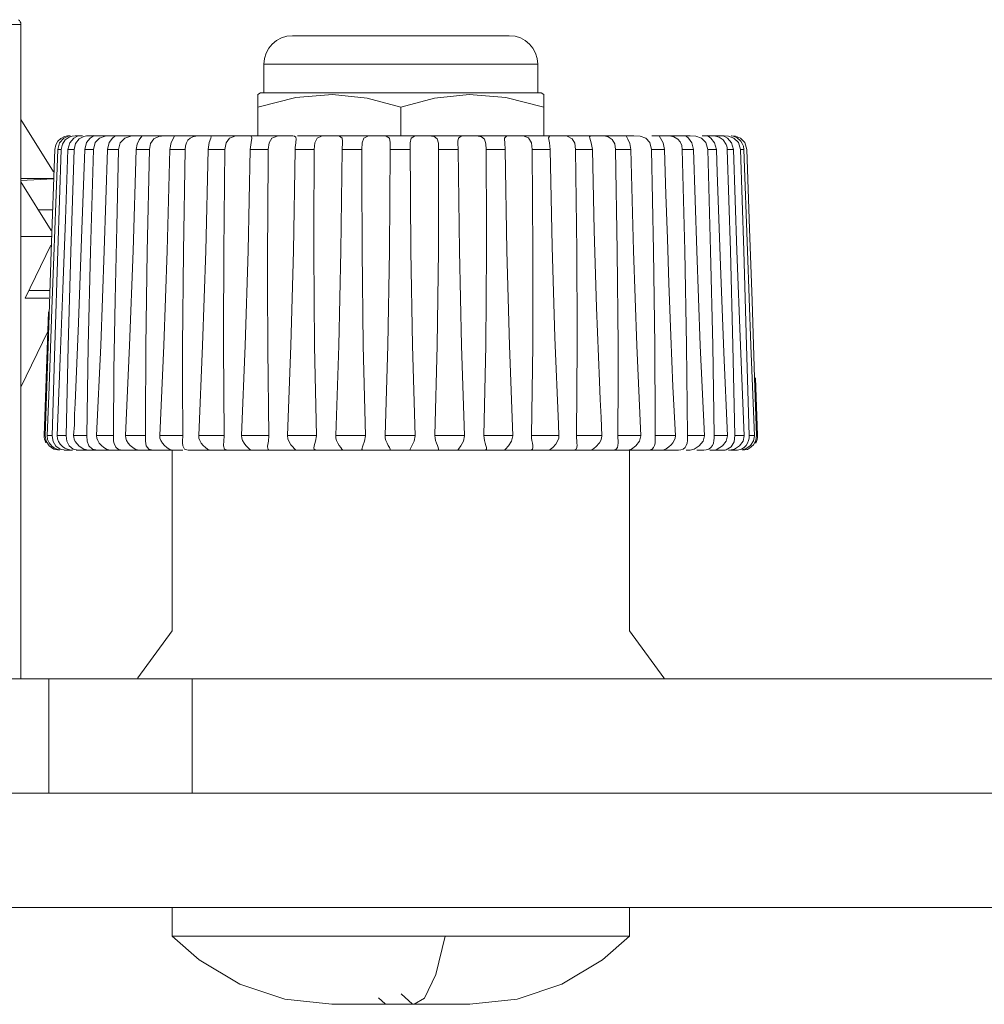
# Model space of a CAD drawing. Header units: millimetres. Extents: x 3925 to 5043, y -86 to 778.
# Tile 12 of 96: x 4161 to 4178, y 174 to 191. Entities that reach past the tile are written whole.
import ezdxf

# ---------------------------------------------------------------- set-up
doc = ezdxf.new("R2010")
doc.units = ezdxf.units.MM
doc.header["$LTSCALE"] = 46.255
doc.layers.add('ARAKNO_13891DXF_CONTINUOUS_LINE', color=7, linetype='CONTINUOUS')

msp = doc.modelspace()

# ---------------------------------------------------------------- linework, layer by layer
at = {"layer": 'ARAKNO_13891DXF_CONTINUOUS_LINE', "color": 7, "linetype": 'Continuous', "lineweight": 0}
for p, q in [((4160.7253, 190.9529), (4140.7253, 190.9529)), ((4160.7253, 190.9529), (4160.7253, 179.5043)), ((4169.269, 190.7543), (4165.477, 190.7543)), ((4169.769, 190.2543), (4164.977, 190.2543)), ((4164.977, 189.7543), (4164.977, 190.2543)), ((4169.769, 190.2543), (4169.769, 189.7543)), ((4164.873, 189.7276), (4164.9192, 189.7543)), ((4164.873, 189.0043), (4164.873, 189.7276)), ((4165.5382, 189.6759), (4164.873, 189.5043)), ((4169.8267, 189.7543), (4164.9192, 189.7543)), ((4169.8267, 189.7543), (4169.873, 189.7276)), ((4169.873, 189.7276), (4169.873, 189.0043)), ((4167.373, 189.0043), (4167.373, 189.5043)), ((4161.2931, 188.3756), (4160.7253, 189.2871)), ((4161.373, 188.911), (4161.4247, 188.9586)), ((4161.502, 188.9315), (4161.5697, 188.9771)), ((4161.5406, 189.002), (4161.581, 189.0043)), ((4161.594, 189.0043), (4161.5502, 188.9979)), ((4161.5824, 188.8824), (4161.6494, 188.9617)), ((4161.6494, 188.9617), (4161.7144, 188.9982)), ((4161.6722, 189.003), (4161.7115, 189.0043)), ((4161.8036, 189.0043), (4161.7115, 189.0043)), ((4161.7144, 188.9982), (4161.742, 189.0043)), ((4161.7463, 188.9484), (4161.8293, 188.9895)), ((4161.9151, 189.0036), (4161.9523, 189.0043)), ((4161.935, 188.9623), (4161.9878, 188.9982)), ((4165.4763, 189.0043), (4161.9523, 189.0043)), ((4161.9878, 188.9982), (4162.0016, 189.0056)), ((4162.0016, 189.0056), (4161.9996, 189.0043)), ((4162.0249, 188.8832), (4162.1004, 188.9619)), ((4162.1004, 188.9619), (4162.1983, 188.9975)), ((4162.3259, 188.9623), (4162.3659, 188.9982)), ((4162.3706, 189.0045), (4162.3619, 189.0043)), ((4162.3659, 188.9982), (4162.3706, 189.0045)), ((4162.5415, 188.9644), (4162.6469, 188.9994)), ((4162.6469, 188.9994), (4162.7435, 189.0043)), ((4162.796, 188.9344), (4162.8405, 188.9962)), ((4162.8393, 189.003), (4162.8216, 189.0043)), ((4162.8418, 189.0001), (4162.8393, 189.003)), ((4162.8405, 188.9962), (4162.8418, 189.0001)), ((4163.1361, 188.9913), (4163.2379, 189.0043)), ((4163.3927, 188.9623), (4163.406, 188.9938)), ((4164.0479, 188.9623), (4164.0523, 188.9841)), ((4165.4814, 189.003), (4165.4324, 189.0043)), ((4165.5396, 188.9464), (4165.5325, 188.9803)), ((4165.535, 188.8948), (4165.5396, 188.9464)), ((4171.4506, 189.0043), (4165.5644, 189.0043)), ((4166.3515, 188.9123), (4166.3449, 188.9623)), ((4167.8611, 189.0042), (4167.8304, 189.0043)), ((4168.3705, 188.9103), (4168.3784, 188.9644)), ((4169.1834, 188.9448), (4169.185, 188.9644)), ((4171.3224, 188.9943), (4171.3348, 189.0036)), ((4171.5597, 188.9982), (4171.4506, 189.0043)), ((4172.4359, 189.0043), (4171.7634, 189.0043)), ((4171.8892, 189.0004), (4171.9097, 189.0043)), ((4171.9137, 188.9644), (4171.8892, 189.0004)), ((4172.2169, 188.946), (4172.1503, 188.9836)), ((4172.2592, 188.8966), (4172.2169, 188.946)), ((4172.3632, 189.0048), (4172.3721, 189.0043)), ((4172.3665, 188.9994), (4172.3632, 189.0048)), ((4172.405, 188.9644), (4172.3665, 188.9994)), ((4172.5322, 188.9982), (4172.4359, 189.0043)), ((4172.6341, 188.9623), (4172.5322, 188.9982)), ((4172.7095, 188.8834), (4172.6341, 188.9623)), ((4173.029, 189.0043), (4172.6449, 189.0043)), ((4172.7465, 188.9994), (4172.7352, 189.006)), ((4172.7352, 189.006), (4172.7373, 189.0043)), ((4172.7983, 188.9644), (4172.7465, 188.9994)), ((4172.8567, 189.0005), (4172.7851, 189.0043)), ((4172.8622, 188.8814), (4172.7983, 188.9644)), ((4173.0219, 188.9994), (4172.998, 189.0043)), ((4173.086, 188.9644), (4173.0219, 188.9994)), ((4173.1049, 188.9982), (4173.029, 189.0043)), ((4173.1565, 188.8814), (4173.086, 188.9644)), ((4173.1994, 188.9623), (4173.1049, 188.9982)), ((4173.1867, 188.9994), (4173.1493, 189.0043)), ((4173.2263, 188.9982), (4173.1628, 189.0043)), ((4173.3142, 188.9623), (4173.2263, 188.9982)), ((4161.4031, 188.8807), (4161.3693, 188.7629)), ((4161.5488, 188.7628), (4161.5824, 188.8824)), ((4161.9932, 188.7631), (4162.0249, 188.8832)), ((4162.9743, 188.7631), (4162.995, 188.8706)), ((4165.527, 188.8288), (4165.535, 188.8948)), ((4167.1873, 188.7631), (4167.1882, 188.8552)), ((4171.1283, 188.7631), (4171.114, 188.86)), ((4171.7548, 188.7631), (4171.7286, 188.8834)), ((4172.7415, 188.7631), (4172.7095, 188.8834)), ((4172.8941, 188.7631), (4172.8622, 188.8814)), ((4173.0634, 188.852), (4173.0118, 188.9306)), ((4173.0735, 188.8234), (4173.0634, 188.852)), ((4173.1902, 188.7631), (4173.1565, 188.8814)), ((4173.3456, 188.8693), (4173.3189, 188.9112)), ((4161.3181, 188.7631), (4161.2565, 186.977)), ((4161.4289, 188.7631), (4161.3693, 188.7631)), ((4161.5489, 188.7631), (4161.6554, 188.7631)), ((4161.8417, 188.7631), (4161.9932, 188.7631)), ((4162.2423, 188.7631), (4162.4357, 188.7631)), ((4162.7427, 188.7631), (4162.9743, 188.7631)), ((4163.3332, 188.7631), (4163.5985, 188.7631)), ((4164.0023, 188.7631), (4164.2961, 188.7631)), ((4164.7371, 188.7631), (4165.0539, 188.7631)), ((4165.0537, 188.7631), (4165.052, 188.6073)), ((4165.5232, 188.7631), (4165.8564, 188.7631)), ((4165.8564, 188.7631), (4165.8515, 187.3618)), ((4166.6886, 188.7631), (4166.3452, 188.7631)), ((4166.6882, 188.3441), (4166.6886, 188.7631)), ((4167.5342, 188.7631), (4167.1873, 188.7631)), ((4168.3766, 188.7631), (4168.033, 188.7631)), ((4168.0334, 188.3728), (4168.033, 188.7631)), ((4169.1995, 188.7631), (4168.8658, 188.7631)), ((4168.8705, 187.3898), (4168.8658, 188.7631)), ((4169.9868, 188.7631), (4169.6696, 188.7631)), ((4170.7232, 188.7631), (4170.4287, 188.7631)), ((4171.3945, 188.7631), (4171.1283, 188.7631)), ((4171.9874, 188.7631), (4171.7548, 188.7631)), ((4172.4906, 188.7631), (4172.296, 188.7631)), ((4172.8941, 188.7631), (4172.7414, 188.7631)), ((4172.7909, 186.9917), (4172.7415, 188.7631)), ((4172.9075, 188.3589), (4172.8941, 188.7631)), ((4173.1902, 188.7631), (4173.0824, 188.7631)), ((4173.1368, 186.9917), (4173.0824, 188.7631)), ((4173.3731, 188.7631), (4173.3121, 188.7631)), ((4173.4359, 186.9919), (4173.3731, 188.7631)), ((4173.4263, 188.7631), (4173.4742, 187.3755)), ((4161.289, 188.2579), (4160.7253, 188.2579)), ((4161.2889, 188.2534), (4160.7253, 188.2208)), ((4161.2572, 187.346), (4160.7253, 188.1997)), ((4161.2699, 187.7093), (4161.0308, 187.7093)), ((4161.2536, 187.2429), (4160.7253, 187.2429)), ((4173.5169, 186.1141), (4173.4742, 187.3755)), ((4160.7993, 186.1611), (4161.2483, 187.0913)), ((4161.2565, 186.977), (4161.2008, 185.3209)), ((4161.2208, 186.2993), (4160.8661, 186.2993)), ((4160.7993, 186.1611), (4161.216, 186.1611)), ((4173.5616, 184.7717), (4173.5169, 186.1141)), ((4161.2074, 185.9227), (4161.132, 183.7631)), ((4161.2694, 185.9715), (4161.2375, 185.1149)), ((4160.7253, 184.6038), (4161.1954, 185.578)), ((4161.2751, 183.7543), (4161.3196, 185.3367)), ((4162.0501, 183.7631), (4162.1212, 185.3364)), ((4162.5553, 183.7631), (4162.6272, 185.3364)), ((4161.2008, 185.3209), (4161.1494, 183.7543)), ((4161.5552, 185.3209), (4161.5195, 183.7543)), ((4161.9045, 185.3209), (4161.8778, 183.7543)), ((4163.5523, 184.6906), (4163.5563, 183.7543)), ((4171.1698, 183.7631), (4171.1739, 184.7134)), ((4173.5945, 183.7631), (4173.5616, 184.7717)), ((4173.5787, 184.7723), (4173.614, 183.7631)), ((4161.6613, 184.1336), (4161.674, 184.3191)), ((4161.3582, 183.7631), (4161.3775, 184.2109)), ((4161.6613, 183.9483), (4161.6613, 184.1336)), ((4161.6484, 183.7631), (4161.6613, 183.9483)), ((4162.906, 183.9469), (4162.9062, 183.7543)), ((4170.1381, 183.7543), (4170.1285, 183.9571)), ((4171.8222, 183.7631), (4171.8224, 183.9671)), ((4161.1331, 183.7631), (4161.132, 183.7631)), ((4161.1496, 183.7631), (4161.1452, 183.7631)), ((4161.2752, 183.7631), (4161.185, 183.7631)), ((4161.2214, 183.6309), (4161.2694, 183.5737)), ((4161.2902, 183.6579), (4161.2751, 183.7543)), ((4161.5196, 183.7631), (4161.3582, 183.7631)), ((4161.3641, 183.7054), (4161.3582, 183.7631)), ((4161.4549, 183.568), (4161.4147, 183.608)), ((4161.8778, 183.7631), (4161.6484, 183.7631)), ((4161.6498, 183.7297), (4161.6484, 183.7631)), ((4161.6581, 183.6941), (4161.6498, 183.7297)), ((4161.6741, 183.6569), (4161.6581, 183.6941)), ((4161.7441, 183.5723), (4161.6741, 183.6569)), ((4162.343, 183.7631), (4162.0501, 183.7631)), ((4162.0539, 183.7168), (4162.0501, 183.7631)), ((4162.069, 183.6726), (4162.0539, 183.7168)), ((4162.3467, 183.6633), (4162.3543, 183.6184)), ((4162.9062, 183.7631), (4162.5553, 183.7631)), ((4162.5593, 183.7168), (4162.5553, 183.7631)), ((4162.5747, 183.6726), (4162.5593, 183.7168)), ((4162.9062, 183.7543), (4162.906, 183.6976)), ((4163.5563, 183.7631), (4163.1543, 183.7631)), ((4163.1583, 183.7168), (4163.1543, 183.7631)), ((4163.1739, 183.6726), (4163.1583, 183.7168)), ((4163.5523, 183.6311), (4163.5568, 183.5786)), ((4164.2806, 183.7631), (4163.8355, 183.7631)), ((4163.8394, 183.7168), (4163.8355, 183.7631)), ((4163.8547, 183.6726), (4163.8394, 183.7168)), ((4165.0652, 183.7631), (4164.5855, 183.7631)), ((4165.8946, 183.7631), (4165.3897, 183.7631)), ((4165.3968, 183.7025), (4165.3897, 183.7631)), ((4166.2326, 183.7631), (4166.7529, 183.7631)), ((4167.0976, 183.7631), (4167.6232, 183.7631)), ((4167.968, 183.7631), (4168.4886, 183.7631)), ((4168.8269, 183.7631), (4169.3323, 183.7631)), ((4169.6574, 183.7631), (4170.1379, 183.7631)), ((4170.4435, 183.7631), (4170.8897, 183.7631)), ((4170.8457, 183.6299), (4170.784, 183.56)), ((4170.8698, 183.6712), (4170.8457, 183.6299)), ((4171.1698, 183.7631), (4171.573, 183.7631)), ((4171.1704, 183.7168), (4171.1698, 183.7631)), ((4171.1725, 183.6726), (4171.1704, 183.7168)), ((4171.1709, 183.5857), (4171.1739, 183.6297)), ((4171.1739, 183.6297), (4171.1725, 183.6726)), ((4171.5733, 183.7543), (4171.5484, 183.6626)), ((4171.8222, 183.7631), (4172.1746, 183.7631)), ((4171.8224, 183.6945), (4171.8222, 183.7631)), ((4171.8222, 183.6726), (4171.8224, 183.6945)), ((4172.366, 183.5857), (4172.379, 183.6278)), ((4172.3875, 183.7168), (4172.388, 183.7631)), ((4172.388, 183.7631), (4172.6827, 183.7631)), ((4172.6587, 183.6626), (4172.592, 183.5786)), ((4172.6829, 183.7543), (4172.6587, 183.6626)), ((4172.8552, 183.7168), (4172.8562, 183.7631)), ((4172.8562, 183.7631), (4173.0875, 183.7631)), ((4173.0642, 183.6619), (4173.0002, 183.5798)), ((4173.0877, 183.7543), (4173.0642, 183.6619)), ((4173.2035, 183.6483), (4173.2176, 183.7631)), ((4173.2176, 183.7631), (4173.381, 183.7631)), ((4173.4633, 183.7168), (4173.4653, 183.7631)), ((4173.4653, 183.7631), (4173.5576, 183.7631)), ((4173.5434, 183.5985), (4173.5814, 183.671)), ((4173.5814, 183.671), (4173.5945, 183.7631)), ((4173.5945, 183.7631), (4173.6025, 183.7631)), ((4173.6123, 183.7631), (4173.614, 183.7631)), ((4161.2177, 183.5786), (4161.3013, 183.5219)), ((4161.3013, 183.5219), (4161.3937, 183.5043)), ((4161.497, 183.5389), (4161.4549, 183.568)), ((4161.4813, 183.5043), (4161.6258, 183.5043)), ((4161.5394, 183.5192), (4161.497, 183.5389)), ((4161.5683, 183.5786), (4161.6399, 183.5219)), ((4161.6399, 183.5219), (4161.7288, 183.5043)), ((4161.6899, 183.5043), (4163.5585, 183.5043)), ((4161.9154, 183.5786), (4161.9788, 183.5219)), ((4161.9788, 183.5219), (4162.0633, 183.5043)), ((4162.4347, 183.5163), (4162.5012, 183.5043)), ((4162.9194, 183.5786), (4162.963, 183.5219)), ((4162.963, 183.5219), (4163.0339, 183.5043)), ((4163.3778, 183.5043), (4163.3522, 183.5087)), ((4163.373, 180.3456), (4163.373, 183.5043)), ((4163.5568, 183.5786), (4163.5891, 183.5219)), ((4163.5891, 183.5219), (4163.6511, 183.5043)), ((4163.6511, 183.5043), (4172.2307, 183.5043)), ((4165.0396, 183.5602), (4165.0519, 183.5181)), ((4165.0739, 183.5058), (4165.0893, 183.5043)), ((4166.3507, 183.5043), (4166.3515, 183.5049)), ((4166.6882, 183.521), (4166.7044, 183.5043)), ((4167.5334, 183.5101), (4167.5395, 183.5043)), ((4168.3705, 183.5049), (4168.3714, 183.5043)), ((4171.4068, 183.5219), (4171.3501, 183.5043)), ((4171.373, 180.3456), (4171.373, 183.5043)), ((4171.9709, 183.5102), (4171.935, 183.5043)), ((4172.0144, 183.5286), (4171.9709, 183.5102)), ((4172.0615, 183.5599), (4172.0144, 183.5286)), ((4172.1005, 183.5954), (4172.0615, 183.5599)), ((4172.3662, 183.5043), (4172.4311, 183.5043)), ((4172.5057, 183.5219), (4172.4311, 183.5043)), ((4172.592, 183.5786), (4172.5057, 183.5219)), ((4172.5481, 183.5043), (4172.6714, 183.5043)), ((4172.7784, 183.5043), (4173.029, 183.5043)), ((4172.8539, 183.5062), (4172.8287, 183.5043)), ((4172.8804, 183.5117), (4172.8539, 183.5062)), ((4172.9076, 183.5213), (4172.8804, 183.5117)), ((4173.0002, 183.5798), (4172.9076, 183.5213)), ((4173.103, 183.5043), (4173.1201, 183.5043)), ((4173.1396, 183.5043), (4173.2602, 183.5043)), ((4173.237, 183.5043), (4173.284, 183.5087)), ((4173.4054, 183.5286), (4173.3484, 183.5132)), ((4173.3507, 183.5043), (4173.393, 183.5079)), ((4173.4867, 183.5869), (4173.4054, 183.5286)), ((4173.4744, 183.5375), (4173.5434, 183.5985)), ((4171.9757, 179.5233), (4171.373, 180.3456)), ((4190.7038, 179.5043), (4112.8468, 179.5043)), ((4161.2127, 179.5043), (4161.2127, 177.5043)), ((4163.7227, 179.5043), (4163.7227, 177.5043)), ((4171.9829, 179.5043), (4171.9757, 179.5233)), ((4200.4812, 177.5043), (4103.0886, 177.5043)), ((4200.4812, 175.5043), (4103.0886, 175.5043)), ((4163.373, 175.0043), (4163.373, 175.5043)), ((4171.373, 175.0043), (4171.373, 175.5043)), ((4171.373, 175.0043), (4163.373, 175.0043)), ((4170.903, 174.5871), (4171.373, 175.0043)), ((4166.166, 173.8111), (4168.5799, 173.8111))]:
    msp.add_line(p, q, dxfattribs=at)
for points in [[(4167.373, 189.5043), (4166.7861, 189.6614), (4166.1741, 189.7272), (4165.5382, 189.6759)], [(4169.873, 189.5043), (4169.2086, 189.6757), (4168.5704, 189.7272), (4167.9606, 189.6616), (4167.373, 189.5043)], [(4161.5502, 188.9979), (4161.4738, 188.9603), (4161.4031, 188.8807)], [(4161.4247, 188.9586), (4161.4856, 188.9893), (4161.5406, 189.002)], [(4161.5697, 188.9771), (4161.6232, 188.9956), (4161.6722, 189.003)], [(4161.6554, 188.7631), (4161.6824, 188.8709), (4161.7463, 188.9484)], [(4161.8293, 188.9895), (4161.8759, 188.9999), (4161.9151, 189.0036)], [(4161.8417, 188.7631), (4161.8741, 188.8834), (4161.935, 188.9623)], [(4162.1983, 188.9975), (4162.2351, 189.0023), (4162.267, 189.004), (4162.2985, 189.0043)], [(4162.2423, 188.7631), (4162.2722, 188.8834), (4162.3259, 188.9623)], [(4162.4357, 188.7631), (4162.4647, 188.8814), (4162.5415, 188.9644)], [(4162.995, 188.8706), (4163.0507, 188.9493), (4163.1361, 188.9913)], [(4163.3332, 188.7631), (4163.3565, 188.8834), (4163.3927, 188.9623)], [(4163.406, 188.9938), (4163.4051, 188.9982), (4163.3699, 189.0043)], [(4163.621, 188.8829), (4163.6479, 188.9294), (4163.6856, 188.9642), (4163.7329, 188.9869)], [(4163.7329, 188.9869), (4163.7856, 188.9989), (4163.8382, 189.0034), (4163.8935, 189.0043)], [(4164.0523, 188.9841), (4164.046, 188.9982), (4163.9962, 189.0043)], [(4164.0023, 188.7631), (4164.0217, 188.8834), (4164.0479, 188.9623)], [(4164.2961, 188.7631), (4164.3146, 188.8814), (4164.3726, 188.9644), (4164.4693, 188.9994), (4164.576, 189.0043)], [(4164.7682, 188.9693), (4164.7517, 188.9982), (4164.6881, 189.0043)], [(4164.7371, 188.7631), (4164.7521, 188.8834), (4164.7679, 188.9623), (4164.7682, 188.9693)], [(4165.0537, 188.7631), (4165.0677, 188.8814), (4165.1172, 188.9644), (4165.2071, 188.9994), (4165.313, 189.0043)], [(4165.5325, 188.9803), (4165.5142, 188.9961), (4165.4814, 189.003)], [(4165.8564, 188.7631), (4165.8658, 188.8814), (4165.9056, 188.9644), (4165.987, 188.9994), (4166.0901, 189.0043)], [(4166.3449, 188.9623), (4166.3014, 188.9982), (4166.2144, 189.0043)], [(4166.6886, 188.7631), (4166.6932, 188.8814), (4166.7226, 188.9644), (4166.7939, 188.9994), (4166.8922, 189.0043)], [(4167.1713, 188.9623), (4167.1153, 188.9982), (4167.0189, 189.0043)], [(4167.1882, 188.8552), (4167.1878, 188.8834), (4167.1713, 188.9623)], [(4167.5334, 188.8528), (4167.5338, 188.8814), (4167.5522, 188.9644)], [(4167.5522, 188.9644), (4167.612, 188.9994), (4167.7036, 189.0043)], [(4168.033, 188.7631), (4168.0297, 188.8716), (4168.0089, 188.9516), (4167.953, 188.9936), (4167.8611, 189.0042)], [(4168.3784, 188.9644), (4168.4255, 188.9994), (4168.5085, 189.0043)], [(4168.6983, 189.0029), (4168.6765, 189.0039), (4168.6559, 189.0042), (4168.6329, 189.0043)], [(4168.8658, 188.7631), (4168.8595, 188.8653), (4168.8334, 188.9451), (4168.7814, 188.9874), (4168.6983, 189.0029)], [(4169.1995, 188.7631), (4169.1894, 188.8814), (4169.1834, 188.9448)], [(4169.185, 188.9644), (4169.2185, 188.9994), (4169.2914, 189.0043)], [(4169.5112, 189.0001), (4169.4807, 189.0028), (4169.4471, 189.0041), (4169.4109, 189.0043)], [(4169.6696, 188.7631), (4169.6557, 188.8827), (4169.6054, 188.9657), (4169.5112, 189.0001)], [(4169.9562, 188.9686), (4169.9756, 188.9994), (4170.0369, 189.0043)], [(4169.9868, 188.7631), (4169.9721, 188.8814), (4169.9562, 188.9686)], [(4170.284, 188.994), (4170.2437, 189.0007), (4170.1982, 189.0037), (4170.1493, 189.0043)], [(4170.4287, 188.7631), (4170.414, 188.8716), (4170.3668, 188.9531), (4170.284, 188.994)], [(4170.6739, 188.9838), (4170.6821, 188.9994), (4170.7306, 189.0043)], [(4170.7232, 188.7631), (4170.7042, 188.8814), (4170.6774, 188.9644), (4170.6739, 188.9838)], [(4171.0016, 188.9839), (4170.9514, 188.9974), (4170.8941, 189.0032), (4170.8336, 189.0043)], [(4171.114, 188.86), (4171.0713, 188.9386), (4171.0016, 188.9839)], [(4171.344, 188.9458), (4171.3229, 188.9895), (4171.3224, 188.9943)], [(4171.3348, 189.0036), (4171.3415, 189.004), (4171.3495, 189.0043), (4171.359, 189.0043)], [(4171.3945, 188.7631), (4171.3762, 188.8688), (4171.344, 188.9458)], [(4171.7286, 188.8834), (4171.6611, 188.9623), (4171.5597, 188.9982)], [(4171.9874, 188.7631), (4171.961, 188.8814), (4171.9137, 188.9644)], [(4172.1503, 188.9836), (4172.0696, 189.0011), (4171.9881, 189.0043)], [(4172.4906, 188.7631), (4172.4611, 188.8814), (4172.405, 188.9644)], [(4173.0118, 188.9306), (4172.9388, 188.979), (4172.8567, 189.0005)], [(4173.3189, 188.9112), (4173.2512, 188.9722), (4173.1867, 188.9994)], [(4173.3121, 188.7631), (4173.277, 188.8834), (4173.1994, 188.9623)], [(4173.4263, 188.7631), (4173.3907, 188.8833), (4173.3142, 188.9623)], [(4161.3181, 188.7631), (4161.3345, 188.8441), (4161.373, 188.911)], [(4161.4289, 188.7631), (4161.4507, 188.8579), (4161.502, 188.9315)], [(4162.7427, 188.7631), (4162.7596, 188.857), (4162.796, 188.9344)], [(4163.5985, 188.7631), (4163.6048, 188.8268), (4163.621, 188.8829)], [(4165.5232, 188.7631), (4165.5238, 188.7854), (4165.5251, 188.8075), (4165.527, 188.8288)], [(4166.3452, 188.7631), (4166.3507, 188.8834), (4166.3515, 188.9123)], [(4167.6233, 183.7543), (4167.5752, 185.3367), (4167.5471, 186.9919), (4167.5334, 188.8528)], [(4168.3766, 188.7631), (4168.3713, 188.8814), (4168.3705, 188.9103)], [(4172.296, 188.7631), (4172.2858, 188.834), (4172.2592, 188.8966)], [(4173.0824, 188.7631), (4173.0797, 188.7935), (4173.0735, 188.8234)], [(4173.3731, 188.7631), (4173.3647, 188.8192), (4173.3456, 188.8693)], [(4161.3693, 188.7629), (4161.3363, 187.8241), (4161.303, 186.8936), (4161.2694, 185.9715)], [(4161.3196, 185.3367), (4161.3705, 186.9919), (4161.4289, 188.7631)], [(4161.4146, 185.1081), (4161.4616, 186.3227), (4161.5063, 187.5409), (4161.5488, 188.7628)], [(4161.6554, 188.7631), (4161.6004, 186.977), (4161.5552, 185.3209)], [(4161.674, 184.3191), (4161.7332, 185.7303), (4161.7884, 187.2047), (4161.8417, 188.7631)], [(4161.9932, 188.7631), (4161.9432, 186.977), (4161.9045, 185.3209)], [(4162.1212, 185.3364), (4162.1839, 186.9917), (4162.2423, 188.7631)], [(4162.4357, 188.7631), (4162.4015, 187.4171), (4162.3744, 186.1344), (4162.3542, 184.9033)], [(4162.6272, 185.3364), (4162.6882, 186.9917), (4162.7427, 188.7631)], [(4162.9743, 188.7631), (4162.9369, 186.977), (4162.9137, 185.3209), (4162.906, 183.9469)], [(4163.1543, 183.7631), (4163.2255, 185.3364), (4163.2836, 186.9917), (4163.3332, 188.7631)], [(4163.5985, 188.7631), (4163.5686, 186.977), (4163.5538, 185.3209), (4163.5523, 184.6906)], [(4163.8355, 183.7631), (4163.9046, 185.3364), (4163.9586, 186.9917), (4164.0023, 188.7631)], [(4164.2961, 188.7631), (4164.2744, 186.977), (4164.2682, 185.5179)], [(4164.5855, 183.7631), (4164.6512, 185.3364), (4164.7001, 186.9917), (4164.7371, 188.7631)], [(4165.052, 188.6073), (4165.0402, 186.8769), (4165.0396, 186.4138)], [(4165.3897, 183.7631), (4165.4507, 185.3364), (4165.4936, 186.9917), (4165.5232, 188.7631)], [(4166.2326, 183.7631), (4166.2877, 185.3364), (4166.3236, 186.9917), (4166.3452, 188.7631)], [(4167.0976, 183.7631), (4167.1458, 185.3364), (4167.1741, 186.9917), (4167.1873, 188.7631)], [(4168.4888, 183.7543), (4168.4337, 185.3367), (4168.398, 186.9919), (4168.3766, 188.7631)], [(4169.3325, 183.7543), (4169.2715, 185.3367), (4169.2288, 186.9919), (4169.1995, 188.7631)], [(4169.6834, 186.4406), (4169.6826, 186.9917), (4169.6696, 188.7631)], [(4170.1285, 183.9571), (4170.0677, 185.4734), (4170.0218, 187.066), (4169.9868, 188.7631)], [(4170.4562, 185.5429), (4170.4501, 186.9917), (4170.4287, 188.7631)], [(4170.8459, 184.7034), (4170.7973, 185.9998), (4170.757, 187.3481), (4170.7232, 188.7631)], [(4171.1739, 184.7134), (4171.1724, 185.3364), (4171.1577, 186.9917), (4171.1283, 188.7631)], [(4171.5733, 183.7543), (4171.5019, 185.3367), (4171.4439, 186.9919), (4171.3945, 188.7631)], [(4171.8224, 183.9671), (4171.8148, 185.3364), (4171.7917, 186.9917), (4171.7548, 188.7631)], [(4172.0613, 186.4274), (4172.0349, 187.2002), (4172.0102, 187.9788), (4171.9874, 188.7631)], [(4172.388, 183.7631), (4172.3707, 185.3364), (4172.3396, 186.9917), (4172.296, 188.7631)], [(4172.6829, 183.7543), (4172.6115, 185.3367), (4172.5488, 186.9919), (4172.4906, 188.7631)], [(4173.3812, 183.7543), (4173.3153, 185.3367), (4173.2527, 186.9919), (4173.1902, 188.7631)], [(4173.4653, 183.7631), (4173.4212, 185.3364), (4173.3704, 186.9917), (4173.3121, 188.7631)], [(4166.753, 183.7543), (4166.7128, 185.3367), (4166.6929, 186.9919), (4166.6882, 188.3441)], [(4167.968, 183.7631), (4168.0083, 185.3364), (4168.0285, 186.9917), (4168.0334, 188.3728)], [(4173.0877, 183.7543), (4173.0234, 185.2136), (4172.9644, 186.7369), (4172.9075, 188.3589)], [(4168.8269, 183.7631), (4168.8585, 185.3364), (4168.8701, 186.9917), (4168.8705, 187.3898)], [(4165.8515, 187.3618), (4165.8519, 186.977), (4165.8634, 185.3209), (4165.8947, 183.7543)], [(4172.8562, 183.7631), (4172.8294, 185.3364), (4172.7909, 186.9917)], [(4173.2176, 183.7631), (4173.1818, 185.3364), (4173.1368, 186.9917)], [(4173.5578, 183.7543), (4173.4966, 185.3367), (4173.4359, 186.9919)], [(4165.0396, 186.4138), (4165.0435, 185.2714), (4165.0653, 183.7543)], [(4169.6574, 183.7631), (4169.6797, 185.3364), (4169.6834, 186.4406)], [(4172.1748, 183.7543), (4172.1334, 184.6204), (4172.0959, 185.5069), (4172.0613, 186.4274)], [(4164.2682, 185.5179), (4164.2683, 185.3209), (4164.2807, 183.7543)], [(4170.4435, 183.7631), (4170.4561, 185.3364), (4170.4562, 185.5429)], [(4161.2375, 185.1149), (4161.2121, 184.4548), (4161.185, 183.7631)], [(4161.3775, 184.2109), (4161.3964, 184.6592), (4161.4146, 185.1081)], [(4162.3542, 184.9033), (4162.3495, 184.5228), (4162.3457, 184.1428), (4162.343, 183.7543)], [(4170.8899, 183.7543), (4170.8742, 184.0749), (4170.8596, 184.3884), (4170.8459, 184.7034)], [(4161.1494, 183.7543), (4161.1657, 183.6626), (4161.2177, 183.5786)], [(4161.185, 183.7631), (4161.1937, 183.6926), (4161.2214, 183.6309)], [(4161.5041, 183.5043), (4161.4143, 183.5213), (4161.3369, 183.5756), (4161.2902, 183.6579)], [(4161.4147, 183.608), (4161.3829, 183.656), (4161.3641, 183.7054)], [(4161.5195, 183.7543), (4161.5299, 183.6626), (4161.5683, 183.5786)], [(4161.8778, 183.7543), (4161.8849, 183.6626), (4161.9154, 183.5786)], [(4162.1767, 183.5502), (4162.1331, 183.5857), (4162.096, 183.6278), (4162.069, 183.6726)], [(4162.343, 183.7543), (4162.3437, 183.7091), (4162.3467, 183.6633)], [(4162.3543, 183.6184), (4162.3838, 183.5546), (4162.4347, 183.5163)], [(4162.725, 183.5238), (4162.6812, 183.5502), (4162.639, 183.5857), (4162.6021, 183.6278), (4162.5747, 183.6726)], [(4162.906, 183.6976), (4162.9065, 183.6626), (4162.9194, 183.5786)], [(4163.3522, 183.5087), (4163.3174, 183.5238), (4163.2771, 183.5502), (4163.2369, 183.5857), (4163.201, 183.6278), (4163.1739, 183.6726)], [(4163.5563, 183.7543), (4163.5531, 183.6626), (4163.5523, 183.6311)], [(4164.038, 183.5043), (4164.0182, 183.5087), (4163.9887, 183.5238), (4163.9527, 183.5502), (4163.9154, 183.5857), (4163.8811, 183.6278), (4163.8547, 183.6726)], [(4164.2807, 183.7543), (4164.2741, 183.6626), (4164.2682, 183.5903)], [(4164.7632, 183.5043), (4164.7495, 183.5087), (4164.7259, 183.5238), (4164.6949, 183.5502), (4164.6611, 183.5857), (4164.6292, 183.6278), (4164.6041, 183.6726), (4164.5893, 183.7168), (4164.5855, 183.7631)], [(4165.0653, 183.7543), (4165.0547, 183.6591), (4165.0401, 183.5735), (4165.0396, 183.5602)], [(4165.4491, 183.5999), (4165.4179, 183.6502), (4165.3968, 183.7025)], [(4165.5272, 183.5128), (4165.5074, 183.5308), (4165.4803, 183.5603), (4165.4491, 183.5999)], [(4165.8947, 183.7543), (4165.8818, 183.6626), (4165.8581, 183.5786), (4165.8515, 183.5377)], [(4166.3515, 183.5049), (4166.35, 183.5087), (4166.3395, 183.5238), (4166.3201, 183.5502), (4166.2955, 183.5857), (4166.27, 183.6278), (4166.2488, 183.6726), (4166.236, 183.7168), (4166.2326, 183.7631)], [(4166.753, 183.7543), (4166.7372, 183.6626), (4166.705, 183.5786), (4166.6882, 183.521)], [(4167.1882, 183.5103), (4167.1846, 183.5238), (4167.1716, 183.5502), (4167.1522, 183.5857), (4167.1307, 183.6278), (4167.1122, 183.6726), (4167.1007, 183.7168), (4167.0976, 183.7631)], [(4167.6233, 183.7543), (4167.605, 183.6626), (4167.565, 183.5786), (4167.5361, 183.5219), (4167.5334, 183.5101)], [(4167.9806, 183.6726), (4167.9707, 183.7168), (4167.968, 183.7631)], [(4168.0334, 183.5207), (4168.0332, 183.5238), (4168.0269, 183.5502), (4168.0133, 183.5857), (4167.9962, 183.6278), (4167.9806, 183.6726)], [(4168.4888, 183.7543), (4168.4683, 183.6626), (4168.4213, 183.5786), (4168.3809, 183.5219), (4168.3705, 183.5049)], [(4168.8373, 183.6726), (4168.8291, 183.7168), (4168.8269, 183.7631)], [(4168.8705, 183.5368), (4168.8696, 183.5502), (4168.8619, 183.5857), (4168.8496, 183.6278), (4168.8373, 183.6726)], [(4169.3325, 183.7543), (4169.3103, 183.6626), (4169.2571, 183.5786), (4169.206, 183.5219), (4169.1838, 183.5043)], [(4169.6654, 183.6726), (4169.6591, 183.7168), (4169.6574, 183.7631)], [(4169.6834, 183.5593), (4169.6815, 183.5857), (4169.6742, 183.6278), (4169.6654, 183.6726)], [(4169.961, 183.5043), (4169.9874, 183.5164), (4170.0312, 183.5523), (4170.0831, 183.6119), (4170.1284, 183.6957)], [(4170.1381, 183.7543), (4170.137, 183.7351), (4170.1338, 183.7155), (4170.1284, 183.6957)], [(4170.4489, 183.6726), (4170.4447, 183.7168), (4170.4435, 183.7631)], [(4170.4562, 183.5893), (4170.454, 183.6278), (4170.4489, 183.6726)], [(4170.8899, 183.7543), (4170.8849, 183.7131), (4170.8698, 183.6712)], [(4171.5484, 183.6626), (4171.4834, 183.5786), (4171.4068, 183.5219)], [(4171.7689, 183.5238), (4171.7952, 183.5502), (4171.8116, 183.5857), (4171.8197, 183.6278), (4171.8222, 183.6726)], [(4172.1748, 183.7543), (4172.1706, 183.7166), (4172.1567, 183.6758), (4172.1328, 183.6347), (4172.1005, 183.5954)], [(4172.379, 183.6278), (4172.3853, 183.6726), (4172.3875, 183.7168)], [(4172.6714, 183.5043), (4172.716, 183.5087), (4172.7594, 183.5238), (4172.7961, 183.5502), (4172.8231, 183.5857), (4172.8409, 183.6278), (4172.8508, 183.6726), (4172.8552, 183.7168)], [(4173.063, 183.5106), (4173.1532, 183.56), (4173.2035, 183.6483)], [(4173.284, 183.5087), (4173.3327, 183.5238), (4173.3769, 183.5502), (4173.4124, 183.5857), (4173.4385, 183.6278), (4173.455, 183.6726), (4173.4633, 183.7168)], [(4173.3812, 183.7543), (4173.3595, 183.6626), (4173.2963, 183.5786)], [(4173.5578, 183.7543), (4173.5404, 183.6682), (4173.4867, 183.5869)], [(4161.2694, 183.5737), (4161.3125, 183.5416), (4161.3566, 183.5203), (4161.4003, 183.5082)], [(4161.6191, 183.5043), (4161.5804, 183.5079), (4161.5394, 183.5192)], [(4161.9073, 183.5043), (4161.8266, 183.5216), (4161.7441, 183.5723)], [(4162.302, 183.5043), (4162.2665, 183.5087), (4162.223, 183.5238), (4162.1767, 183.5502)], [(4162.7954, 183.5043), (4162.7645, 183.5087), (4162.725, 183.5238)], [(4164.2682, 183.5903), (4164.2685, 183.5786), (4164.2888, 183.5219), (4164.3407, 183.5043)], [(4165.0519, 183.5181), (4165.0614, 183.5103), (4165.0739, 183.5058)], [(4165.5391, 183.5043), (4165.5368, 183.5053), (4165.5328, 183.508), (4165.5272, 183.5128)], [(4165.8515, 183.5377), (4165.8536, 183.5219), (4165.8824, 183.5043)], [(4167.1823, 183.5043), (4167.1881, 183.5087), (4167.1882, 183.5103)], [(4168.0175, 183.5043), (4168.0298, 183.5087), (4168.0334, 183.5207)], [(4168.8402, 183.5043), (4168.8587, 183.5087), (4168.8691, 183.5238), (4168.8705, 183.5368)], [(4169.6343, 183.5043), (4169.6587, 183.5087), (4169.6758, 183.5238), (4169.6831, 183.5502), (4169.6834, 183.5593)], [(4170.3844, 183.5043), (4170.4142, 183.5087), (4170.4377, 183.5238), (4170.4516, 183.5502), (4170.4562, 183.5893)], [(4170.784, 183.56), (4170.7263, 183.5176), (4170.6878, 183.5043)], [(4171.0759, 183.5043), (4171.1105, 183.5087), (4171.1399, 183.5238), (4171.1603, 183.5502), (4171.1709, 183.5857)], [(4171.6954, 183.5043), (4171.734, 183.5087), (4171.7689, 183.5238)], [(4172.2307, 183.5043), (4172.2727, 183.5087), (4172.3122, 183.5238), (4172.344, 183.5502), (4172.366, 183.5857)], [(4173.009, 183.5043), (4173.0278, 183.505), (4173.0458, 183.5071), (4173.063, 183.5106)], [(4173.2963, 183.5786), (4173.2069, 183.5219), (4173.1201, 183.5043)], [(4173.393, 183.5079), (4173.4348, 183.5188), (4173.4744, 183.5375)], [(4163.373, 180.3456), (4162.7703, 179.5233), (4162.7631, 179.5043)], [(4163.373, 175.0043), (4163.8429, 174.5871), (4164.5551, 174.1628), (4165.3413, 173.9001), (4166.166, 173.8111)], [(4167.6075, 173.8111), (4167.7852, 173.921), (4167.9834, 174.3306), (4168.15, 175.0043)], [(4168.5799, 173.8111), (4169.4047, 173.9001), (4170.1909, 174.1628), (4170.903, 174.5871)], [(4167.3798, 173.9929), (4167.5781, 173.814), (4167.6075, 173.8111)], [(4166.9816, 173.9224), (4167.0977, 173.8168), (4167.1385, 173.8111)]]:
    msp.add_lwpolyline(points, dxfattribs=at)
for centre, radius, start, end in [((4160.6253, 190.9529), 0.1, 360, 54.46232), ((4165.477, 190.2543), 0.5, 90, 180), ((4169.269, 190.2543), 0.5, 0, 90), ((4161.3819, 183.7543), 0.25, 178, 208.66667), ((4173.3641, 183.7543), 0.25, 329.13932, 2)]:
    msp.add_arc(centre, radius, start, end, dxfattribs=at)

doc.saveas('drawing.dxf')
